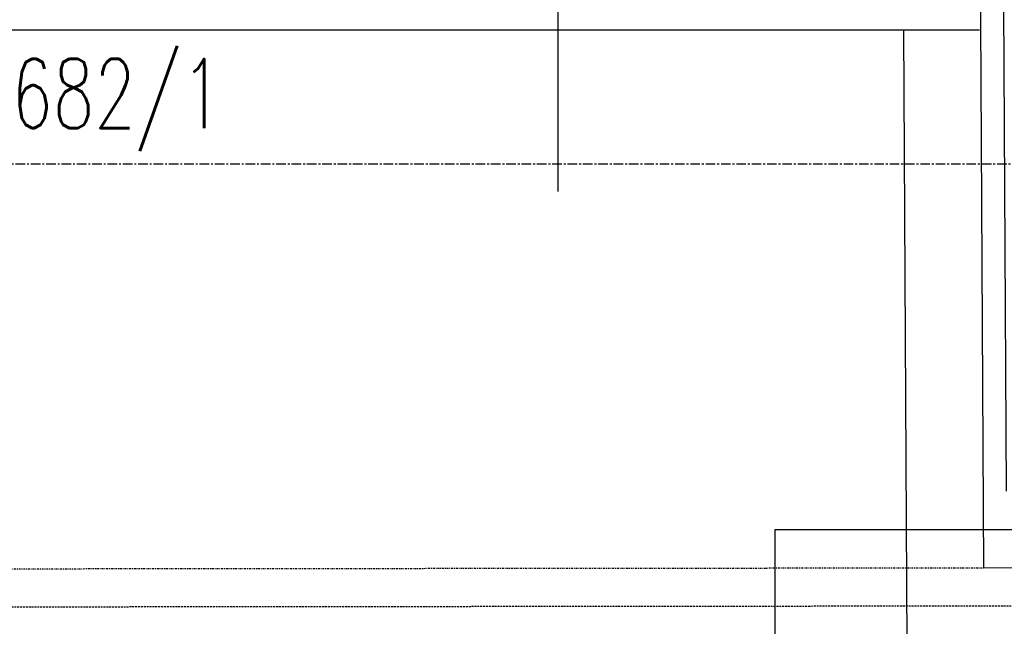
# Model space of a CAD drawing. Header units: inches. Extents: x -145354 to -97635, y 38777 to 78670.
# Tile 114 of 231: x -140144 to -140016, y 50464 to 50543. Entities that reach past the tile are written whole.
import ezdxf

# ---------------------------------------------------------------- set-up
doc = ezdxf.new("R2010")
doc.units = ezdxf.units.IN
doc.header["$MEASUREMENT"] = 0
for name, pattern in [('CENTER', [2, 1.25, -0.25, 0.25, -0.25]), ('DASHDOT', [1, 0.5, -0.25, 0, -0.25]), ('DASHED2', [0.375, 0.25, -0.125])]:
    doc.linetypes.add(name, pattern=pattern)
doc.layers.get('0').update_dxf_attribs({"color": 101})
for name, color, linetype in [('cokół_widok', 255, 'Continuous'), ('Ele-balustrada', 64, 'Continuous'), ('Ins-went-opis', 141, 'Continuous'), ('Os-osie glowne', 8, 'CENTER'), ('Sc-cegla pelna', 32, 'Continuous'), ('Sc-izolacja term-obrys', 132, 'Continuous'), ('Sc-nadproza kon', 5, 'DASHED2'), ('Sch-opis', 51, 'Continuous'), ('W-idok', 9, 'Continuous')]:
    doc.layers.add(name, color=color, linetype=linetype)
doc.styles.add('ROMANS', font='romans', dxfattribs={"width": 0.85})

# ---------------------------------------------------------------- blocks, each defined once
blk = doc.blocks.new('0630_STRZAŁKA')
at = {"ltscale": 0.5}
for points in [[(0, 0), (-3.03, -8.56)], [(0, 0), (0, -32.43)], [(0, 0), (3.03, -8.56)]]:
    blk.add_lwpolyline(points, dxfattribs=at)

msp = doc.modelspace()

# ---------------------------------------------------------------- linework, layer by layer
at = {"layer": 'cokół_widok'}
msp.add_lwpolyline([(-139912.07, 50461.77), (-140028.18, 50461.66), (-140028.63, 50541.72)], dxfattribs=at)
at = {"layer": 'Ele-balustrada'}
msp.add_line((-140018.76, 50541.72), (-140336.65, 50541.72), dxfattribs=at)
at = {"layer": 'Os-osie glowne'}
msp.add_line((-143318.47, 50524.29), (-138010.68, 50524.29), dxfattribs=at)
at = {"layer": 'Sc-cegla pelna'}
msp.add_lwpolyline([(-140017.17, 50821.7), (-140015.29, 50481.67)], dxfattribs=at)
at = {"layer": 'Sc-izolacja term-obrys'}
msp.add_lwpolyline([(-140018.76, 50566.72), (-140018.24, 50471.67), (-139922.07, 50471.77), (-139922.13, 50566.66)], dxfattribs=at)
at = {"layer": 'Sc-nadproza kon', "linetype": 'DASHDOT', "ltscale": 0.5}
msp.add_line((-140336.65, 50471.36), (-140018.24, 50471.67), dxfattribs=at)
at = {"layer": 'W-idok'}
for p, q in [((-140045.34, 50383.66), (-140045.43, 50476.67)), ((-140045.43, 50476.67), (-139945.29, 50476.67))]:
    msp.add_line(p, q, dxfattribs=at)
at = {"layer": 'W-idok', "linetype": 'DASHED2'}
msp.add_line((-140008.24, 50466.68), (-140346.65, 50466.35), dxfattribs=at)

# ---------------------------------------------------------------- block references
at = {"layer": 'Ins-went-opis', "xscale": -1}
msp.add_blockref('0630_STRZAŁKA', (-140073.73, 50553.12), dxfattribs=at)

# ---------------------------------------------------------------- texts
at = {"layer": 'Sch-opis', "style": 'ROMANS', "width": 0.7}
msp.add_text('BALUSTRADA BB6 mocowanie wg.detalu D682/1 ', height=9, dxfattribs=at).set_placement((-140322.39, 50528.96))

doc.saveas('drawing.dxf')
